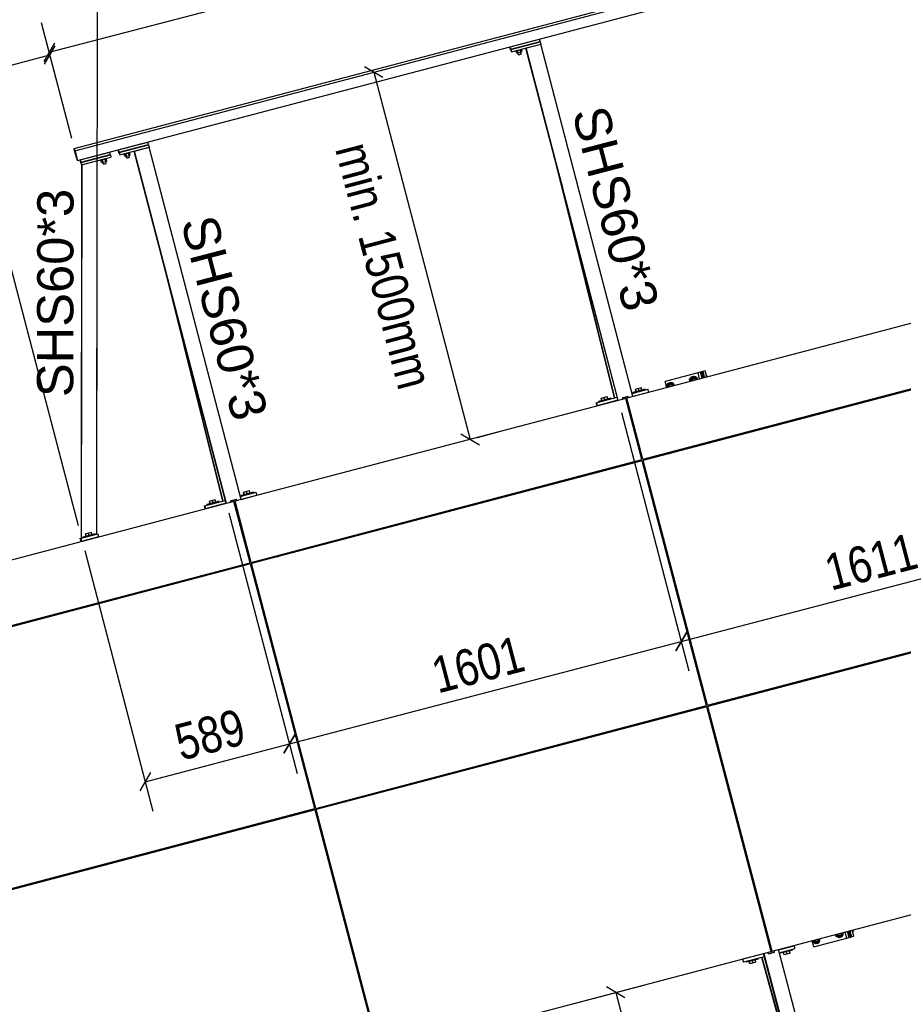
# Model space of a CAD drawing. Header units: millimetres. Extents: x 1838 to 190192, y -28 to 11710.
# Tile 50 of 80: x 99861 to 103354, y 3121 to 7012. Entities that reach past the tile are written whole.
import ezdxf

# ---------------------------------------------------------------- set-up
doc = ezdxf.new("R2010")
doc.units = ezdxf.units.MM
doc.styles.add('Arial', font='ARIAL.TTF', dxfattribs={"height": 0.2})
doc.styles.add('Arial Narrow', font='ARIALN.TTF', dxfattribs={"height": 0.2})

# ---------------------------------------------------------------- blocks, each defined once
blk = doc.blocks.new('Part-57389 - 1285')
at = {"color": 7}
for p, q in [((101756.2, 4081.4), (101758.6, 4087.2)), ((101682.6, 4062), (101685, 4067.8)), ((101683.4, 4062.2), (101685.8, 4068))]:
    blk.add_line(p, q, dxfattribs=at)
blk = doc.blocks.new('Part-57415 - 1285')
at = {"color": 7}
for p, q in [((100722.3, 4848.6), (100721.1, 4853.4)), ((100723.3, 4848.8), (100722, 4853.7)), ((100978, 3876.6), (100976.8, 3881.5)), ((100979, 3876.9), (100977.7, 3881.7))]:
    blk.add_line(p, q, dxfattribs=at)
blk = doc.blocks.new('Bolt-58360 - 1285')
at = {"color": 7}
for p, q in [((102333.1, 5552.6), (102284.8, 5539.8)), ((102285.5, 5536.9), (102284.8, 5539.8)), ((102294.7, 5552.8), (102318.1, 5558.9)), ((102297.2, 5543.1), (102294.7, 5552.8)), ((102297.4, 5543.2), (102294.9, 5552.8)), ((102305.3, 5528.7), (102305, 5529.7)), ((102309.1, 5546.2), (102306.6, 5555.9)), ((102320.6, 5549.3), (102318.1, 5558.9)), ((102320.7, 5532.8), (102320.5, 5533.7)), ((102333.9, 5549.7), (102333.1, 5552.6)), ((102197.7, 5516.9), (102149.4, 5504.2)), ((102150.1, 5501.3), (102149.4, 5504.2)), ((102159.3, 5517.2), (102182.7, 5523.3)), ((102161.9, 5507.5), (102159.3, 5517.2)), ((102162, 5507.6), (102159.5, 5517.2)), ((102169.9, 5493.1), (102169.6, 5494)), ((102173.7, 5510.6), (102171.2, 5520.3)), ((102185.2, 5513.7), (102182.7, 5523.3)), ((102185.4, 5497.1), (102185.1, 5498.1)), ((102198.5, 5514), (102197.7, 5516.9))]:
    blk.add_line(p, q, dxfattribs=at)
blk = doc.blocks.new('Part-57348 - 1285')
at = {"color": 7}
for p, q in [((102256.5, 5515.9), (102260.5, 5516.9)), ((102287, 5399.8), (102291, 5400.9)), ((100707.8, 5108.4), (100711.8, 5109.5)), ((100738.3, 4992.4), (100742.4, 4993.4)), ((99158.7, 4700.9), (99163.1, 4702)), ((99189.3, 4584.8), (99193.7, 4586))]:
    blk.add_line(p, q, dxfattribs=at)
blk = doc.blocks.new('Part-57349 - 1285')
at = {"color": 7}
for p, q in [((102800.9, 3446.3), (102805, 3447.3)), ((102831.5, 3330.2), (102835.5, 3331.3)), ((101252.3, 3038.8), (101256.3, 3039.9)), ((101282.8, 2922.8), (101286.8, 2923.9)), ((99703.6, 2631.4), (99707.6, 2632.5)), ((99734.1, 2515.3), (99738.2, 2516.4))]:
    blk.add_line(p, q, dxfattribs=at)
blk = doc.blocks.new('Part-57354 - 1285')
at = {"color": 7}
for p, q in [((102287, 5399.8), (102291, 5400.9)), ((102292.7, 5261.7), (102291.5, 5266.6)), ((102294.2, 5262.1), (102292.9, 5266.9)), ((102352.2, 5277.4), (102351, 5282.2)), ((102548.4, 4289.8), (102547.2, 4294.6)), ((102549.9, 4290.2), (102548.6, 4295)), ((102607.9, 4305.4), (102606.7, 4310.3)), ((102800.9, 3446.3), (102805, 3447.3))]:
    blk.add_line(p, q, dxfattribs=at)
blk = doc.blocks.new('Bolt-58368 - 1285')
at = {"color": 7}
for p, q in [((100187, 6458.5), (100192.8, 6459.8)), ((100192.8, 6459.8), (100198.6, 6461.5)), ((100200.6, 6451.9), (100198.1, 6461.4)), ((100198.6, 6461.5), (100202.6, 6463.1)), ((100202.6, 6463.1), (100203.9, 6464.2)), ((100205.5, 6454.3), (100203.1, 6463.5)), ((100203.9, 6464.2), (100203.9, 6464.2)), ((100180.7, 6458.1), (100182.5, 6457.8)), ((100180.7, 6458.1), (100180.7, 6458.1)), ((100183, 6452), (100181.4, 6458)), ((100184.2, 6448.7), (100181.8, 6457.9)), ((100182.5, 6457.8), (100187, 6458.5)), ((100183.4, 6452.1), (100183, 6452)), ((100184.2, 6448.7), (100189.9, 6449.1)), ((100189.9, 6449.1), (100187.5, 6458.6)), ((100189.8, 6445.6), (100188.9, 6449)), ((100191.1, 6442.3), (100189.3, 6449)), ((100189.8, 6445.6), (100190.2, 6445.6)), ((100189.9, 6449.1), (100200.6, 6451.9)), ((100191.1, 6442.3), (100192, 6442.2)), ((100192, 6442.2), (100194.2, 6442.5)), ((100194.2, 6442.5), (100197.1, 6443.2)), ((100197.1, 6443.2), (100200, 6444)), ((100200, 6444), (100202, 6444.8)), ((100200.6, 6451.9), (100205.5, 6454.3)), ((100202.7, 6445.4), (100200.9, 6452)), ((100202, 6444.8), (100202.7, 6445.4))]:
    blk.add_line(p, q, dxfattribs=at)
blk = doc.blocks.new('Part-57375 - 1285')
at = {"color": 7}
for p, q in [((101518.4, 5058), (101517.1, 5062.8)), ((101519.9, 5058.4), (101518.6, 5063.2)), ((101577.9, 5073.7), (101576.6, 5078.5)), ((101774.1, 4086.1), (101772.8, 4090.9)), ((101775.6, 4086.5), (101774.3, 4091.3)), ((101833.6, 4101.7), (101832.3, 4106.6))]:
    blk.add_line(p, q, dxfattribs=at)
blk = doc.blocks.new('Part-57376 - 1285')
at = {"color": 7}
for p, q in [((100738.3, 4992.4), (100742.4, 4993.4)), ((100803.5, 4869.9), (100802.3, 4874.8)), ((100744, 4854.3), (100742.8, 4859.1)), ((100745.5, 4854.7), (100744.2, 4859.5)), ((101059.2, 3898), (101058, 3902.8)), ((100999.7, 3882.4), (100998.5, 3887.2)), ((101001.2, 3882.7), (100999.9, 3887.6)), ((101252.3, 3038.8), (101256.3, 3039.9))]:
    blk.add_line(p, q, dxfattribs=at)
blk = doc.blocks.new('Part-58374 - 1285')
at = {"color": 7}
for p, q in [((101799.4, 6905.6), (101915.4, 6936.1)), ((101801.9, 6896), (101917.9, 6926.5)), ((101917.9, 6926.5), (101915.4, 6936.1)), ((101798.5, 6904.8), (101798.4, 6905.3)), ((101798.5, 6904.8), (101801.9, 6896)), ((101801.9, 6896), (101799.4, 6905.6))]:
    blk.add_line(p, q, dxfattribs=at)
blk = doc.blocks.new('Part-57388 - 1285')
at = {"color": 7}
for p, q in [((100948.8, 4913.3), (100953.7, 4909.4)), ((100875.2, 4893.9), (100880.1, 4890.1)), ((100875.9, 4894.1), (100880.9, 4890.3))]:
    blk.add_line(p, q, dxfattribs=at)
blk = doc.blocks.new('Part-57390 - 1285')
at = {"color": 7}
for p, q in [((102142.6, 5222.2), (102145, 5228)), ((102143.3, 5222.4), (102145.7, 5228.2)), ((102216.1, 5241.6), (102218.5, 5247.4))]:
    blk.add_line(p, q, dxfattribs=at)
blk = doc.blocks.new('Part-57391 - 1285')
at = {"color": 7}
for p, q in [((101920.1, 4129.7), (101925, 4125.8)), ((101846.5, 4110.3), (101851.5, 4106.4)), ((101847.2, 4110.5), (101852.2, 4106.6))]:
    blk.add_line(p, q, dxfattribs=at)
blk = doc.blocks.new('Part-57405 - 1285')
at = {"color": 7}
for p, q in [((102256.4, 5515.9), (100711.8, 5109.5)), ((102320.1, 5274.1), (102256.4, 5515.9)), ((100775.4, 4867.7), (102320.1, 5274.1)), ((100775.4, 4867.7), (100711.8, 5109.5)), ((100775.7, 4867.8), (100712.1, 5109.6))]:
    blk.add_line(p, q, dxfattribs=at)
blk = doc.blocks.new('Part-57408 - 1285')
at = {"color": 7}
for p, q in [((102271, 5256), (102269.7, 5260.8)), ((102272, 5256.3), (102270.7, 5261.1)), ((102526.7, 4284.1), (102525.4, 4288.9)), ((102527.7, 4284.3), (102526.4, 4289.2))]:
    blk.add_line(p, q, dxfattribs=at)
blk = doc.blocks.new('Part-58318 - 1285')
at = {"color": 7}
for p, q in [((102226.1, 5507.9), (101862, 6900.5)), ((101862.7, 6900.7), (101920.7, 6915.9)), ((102226.8, 5508.1), (101862.7, 6900.7)), ((102284.9, 5523.3), (101920.7, 6915.9))]:
    blk.add_line(p, q, dxfattribs=at)
blk = doc.blocks.new('Part-58364 - 1285')
at = {"color": 7}
for p, q in [((100104.7, 4963.2), (100106.8, 6438.7)), ((100105.4, 4963.4), (100107.5, 6438.9)), ((100165.4, 4979.2), (100167.6, 6454.7))]:
    blk.add_line(p, q, dxfattribs=at)
blk = doc.blocks.new('Part-58391 - 1285')
at = {"color": 7}
for p, q in [((100100, 4962), (100170.1, 4980.4)), ((100103.1, 4950.4), (100100, 4962)), ((100102.4, 4962.6), (100105.4, 4951)), ((100173.1, 4968.8), (100103.1, 4950.4)), ((100173.1, 4968.8), (100170.1, 4980.4))]:
    blk.add_line(p, q, dxfattribs=at)
blk = doc.blocks.new('Part-58338 - 1285')
at = {"color": 7}
for p, q in [((100253.5, 6487.6), (100369.5, 6518.1)), ((100256, 6478), (100372, 6508.5)), ((100369.2, 6519), (100369.5, 6518.1)), ((100369.5, 6518.1), (100372, 6508.5)), ((100252.6, 6486.8), (100250.1, 6496.4)), ((100250.1, 6496.4), (100250.2, 6496.4)), ((100250.1, 6496.4), (100253.5, 6487.6)), ((100252.6, 6486.8), (100256, 6478)), ((100253.5, 6487.6), (100256, 6478))]:
    blk.add_line(p, q, dxfattribs=at)
blk = doc.blocks.new('Part-58366 - 1285')
at = {"color": 7}
for p, q in [((100100.3, 6458.6), (100216.4, 6489.1)), ((100102.8, 6449), (100218.9, 6479.5)), ((100218.9, 6479.5), (100216.4, 6489.1)), ((100099.5, 6457.8), (100099.3, 6458.3)), ((100099.5, 6457.8), (100102.8, 6449)), ((100102.8, 6449), (100100.3, 6458.6))]:
    blk.add_line(p, q, dxfattribs=at)
blk = doc.blocks.new('Bolt-58392 - 1285')
at = {"color": 7}
for p, q in [((100159.2, 4980.6), (100110.9, 4967.9)), ((100120.8, 4980.9), (100144.2, 4987)), ((100123.3, 4971.2), (100120.8, 4980.9)), ((100123.5, 4971.2), (100121, 4980.9)), ((100135.2, 4974.3), (100132.7, 4984)), ((100146.7, 4977.3), (100144.2, 4987)), ((100160, 4977.7), (100159.2, 4980.6)), ((100111.6, 4965), (100110.9, 4967.9)), ((100129.9, 4956.4), (100129.6, 4957.3)), ((100131.4, 4956.8), (100131.1, 4957.7)), ((100146.8, 4960.8), (100146.6, 4961.8))]:
    blk.add_line(p, q, dxfattribs=at)
blk = doc.blocks.new('Part-96459 - 1285')
at = {"color": 7}
for p, q in [((103048.5, 2387.5), (102794.1, 3307)), ((102795.1, 3307.2), (103023.9, 2480.6)), ((103023.9, 2480.6), (103048.5, 2387.5))]:
    blk.add_line(p, q, dxfattribs=at)
blk = doc.blocks.new('Part-58362 - 1285')
at = {"color": 7}
for p, q in [((100732.9, 5128.5), (100795.4, 5144.9)), ((100798.5, 5133.3), (100795.4, 5144.9)), ((100591.2, 5091.2), (100674.1, 5113)), ((100677.2, 5101.4), (100594.3, 5079.6)), ((100735.9, 5116.8), (100798.5, 5133.3)), ((100594.3, 5079.6), (100591.2, 5091.2)), ((100592.3, 5091.5), (100595.4, 5079.9))]:
    blk.add_line(p, q, dxfattribs=at)
blk = doc.blocks.new('Part-57488 - 1285')
at = {"color": 7}
for p, q in [((100998.5, 3882), (100997.3, 3886.9)), ((100999.5, 3882.3), (100998.3, 3887.1))]:
    blk.add_line(p, q, dxfattribs=at)
blk = doc.blocks.new('Part-57610 - 1285')
at = {"color": 7}
for p, q in [((102999.6, 3348.6), (103139.4, 3385.4)), ((103129.9, 3382.9), (103123.6, 3407.1)), ((103139.4, 3385.4), (103133, 3409.6)), ((102999.6, 3348.6), (102993.3, 3372.8))]:
    blk.add_line(p, q, dxfattribs=at)
blk = doc.blocks.new('Part-57489 - 1285')
at = {"color": 7}
for p, q in [((100734.2, 4851.7), (100732.9, 4856.5)), ((100735.2, 4852), (100733.9, 4856.8))]:
    blk.add_line(p, q, dxfattribs=at)
blk = doc.blocks.new('Part-57504 - 1285')
at = {"color": 7}
for p, q in [((102547.2, 4289.5), (102546, 4294.3)), ((102548.2, 4289.7), (102547, 4294.6))]:
    blk.add_line(p, q, dxfattribs=at)
blk = doc.blocks.new('Part-57505 - 1285')
at = {"color": 7}
for p, q in [((102282.9, 5259.1), (102281.6, 5264)), ((102283.9, 5259.4), (102282.6, 5264.2))]:
    blk.add_line(p, q, dxfattribs=at)
blk = doc.blocks.new('Part-96458 - 1285')
at = {"color": 7}
for p, q in [((103169.6, 1930.3), (102801.1, 3322.2)), ((102801.8, 3322.4), (103170.3, 1930.5)), ((103228.3, 1945.7), (102859.9, 3337.7)), ((103170.3, 1930.5), (103228.3, 1945.7))]:
    blk.add_line(p, q, dxfattribs=at)
blk = doc.blocks.new('Part-57611 - 1285')
at = {"color": 7}
for p, q in [((103142.4, 3412), (103148.8, 3387.9)), ((103148.2, 3387.7), (103158.2, 3390.3)), ((103158.2, 3390.3), (103151.9, 3414.5))]:
    blk.add_line(p, q, dxfattribs=at)
blk = doc.blocks.new('Bolt-57612 - 1285')
at = {"color": 7}
for p, q in [((103087.8, 3389.6), (103085.8, 3397.1)), ((103093.7, 3391.2), (103087.8, 3389.6)), ((103100.1, 3384.8), (103087.8, 3389.6)), ((103094, 3391.5), (103090.5, 3398.4)), ((103091.7, 3398.7), (103093.7, 3391.2)), ((103092.9, 3399), (103096.4, 3392.2)), ((103093.7, 3391.2), (103106, 3386.3)), ((103099.6, 3387.3), (103094, 3391.5)), ((103097.7, 3396.1), (103095.9, 3399.8)), ((103096.4, 3392.2), (103102, 3388)), ((103098.2, 3397.4), (103097.1, 3400.1)), ((103100.7, 3393.9), (103097.7, 3396.1)), ((103099.9, 3395.1), (103098.2, 3397.4)), ((103105.9, 3386.9), (103099.6, 3387.3)), ((103102.1, 3393.5), (103099.9, 3395.1)), ((103108.5, 3395), (103100.1, 3384.8)), ((103106, 3386.3), (103100.1, 3384.8)), ((103104.1, 3393.7), (103100.7, 3393.9)), ((103102, 3388), (103108.2, 3387.5)), ((103104.4, 3392.7), (103102.1, 3393.5)), ((103106.9, 3395.5), (103104.1, 3393.7)), ((103104.1, 3393.7), (103106.4, 3394.3)), ((103106.8, 3392.8), (103104.4, 3392.7)), ((103111.1, 3390.4), (103105.9, 3386.9)), ((103105.9, 3386.9), (103108.2, 3387.5)), ((103114.4, 3396.6), (103106, 3386.3)), ((103106.5, 3402.6), (103108.5, 3395)), ((103108.9, 3393.9), (103106.8, 3392.8)), ((103108.4, 3398.9), (103106.9, 3395.5)), ((103108.2, 3403), (103108.4, 3398.9)), ((103108.2, 3387.5), (103113.5, 3391)), ((103108.5, 3395), (103114.4, 3396.6)), ((103110.6, 3395.7), (103108.9, 3393.9)), ((103111.7, 3398.2), (103110.6, 3395.7)), ((103113.9, 3396.8), (103111.1, 3390.4)), ((103111.7, 3403.9), (103112.1, 3401)), ((103112.1, 3401), (103111.7, 3398.2)), ((103112.4, 3404.1), (103114.4, 3396.6)), ((103113.5, 3404.4), (103113.9, 3396.8)), ((103113.5, 3391), (103116.3, 3397.4)), ((103116.3, 3397.4), (103115.9, 3405.1)), ((103152.5, 3412), (103152.4, 3414.7)), ((103153.1, 3414.8), (103155.1, 3407.3)), ((103153.9, 3407), (103155.1, 3407.3)), ((103155.1, 3407.3), (103154.1, 3406.1)), ((102995.8, 3365.4), (102993.8, 3372.9)), ((103001.7, 3367), (102995.8, 3365.4)), ((103008.2, 3360.6), (102995.8, 3365.4)), ((103002, 3367.3), (102998.6, 3374.2)), ((102999.7, 3374.5), (103001.7, 3367)), ((103001, 3374.8), (103004.4, 3368)), ((103001.7, 3367), (103014.1, 3362.1)), ((103007.6, 3363.1), (103002, 3367.3)), ((103005.8, 3372), (103004, 3375.6)), ((103004.4, 3368), (103010, 3363.8)), ((103006.3, 3373.2), (103005.2, 3375.9)), ((103008.8, 3369.7), (103005.8, 3372)), ((103008, 3370.9), (103006.3, 3373.2)), ((103013.9, 3362.7), (103007.6, 3363.1)), ((103010.1, 3369.3), (103008, 3370.9)), ((103016.5, 3370.9), (103008.2, 3360.6)), ((103014.1, 3362.1), (103008.2, 3360.6)), ((103012.1, 3369.5), (103008.8, 3369.7)), ((103010, 3363.8), (103016.3, 3363.3)), ((103012.5, 3368.5), (103010.1, 3369.3)), ((103014.9, 3371.3), (103012.1, 3369.5)), ((103012.1, 3369.5), (103014.5, 3370.1)), ((103014.9, 3368.7), (103012.5, 3368.5)), ((103019.1, 3366.2), (103013.9, 3362.7)), ((103013.9, 3362.7), (103016.3, 3363.3)), ((103022.4, 3372.4), (103014.1, 3362.1)), ((103014.5, 3378.4), (103016.5, 3370.9)), ((103016.4, 3374.7), (103014.9, 3371.3)), ((103017, 3369.7), (103014.9, 3368.7)), ((103016.2, 3378.8), (103016.4, 3374.7)), ((103016.3, 3363.3), (103021.5, 3366.8)), ((103016.5, 3370.9), (103022.4, 3372.4)), ((103018.7, 3371.5), (103017, 3369.7)), ((103019.8, 3374), (103018.7, 3371.5)), ((103021.9, 3372.6), (103019.1, 3366.2)), ((103019.7, 3379.8), (103020.1, 3376.8)), ((103020.1, 3376.8), (103019.8, 3374)), ((103020.4, 3379.9), (103022.4, 3372.4)), ((103021.5, 3366.8), (103024.3, 3373.2)), ((103021.6, 3380.2), (103021.9, 3372.6)), ((103024.3, 3373.2), (103023.9, 3380.9))]:
    blk.add_line(p, q, dxfattribs=at)
blk = doc.blocks.new('Part-58026 - 1285')
at = {"color": 7}
for p, q in [((103142.3, 3386.2), (103135.9, 3410.3)), ((103145.3, 3386.9), (103138.9, 3411.1)), ((103142.3, 3386.2), (103145.3, 3386.9))]:
    blk.add_line(p, q, dxfattribs=at)
blk = doc.blocks.new('Part-57905 - 1285')
at = {"color": 7}
for p, q in [((103231.3, 4469.5), (103233.7, 4475.3)), ((103232.1, 4469.7), (103234.5, 4475.5)), ((103304.9, 4488.8), (103307.3, 4494.6))]:
    blk.add_line(p, q, dxfattribs=at)
blk = doc.blocks.new('Part-57884 - 1285')
at = {"color": 7}
for p, q in [((100029.2, 4666.2), (100027.9, 4671)), ((99969.7, 4650.6), (99968.4, 4655.4)), ((99971.2, 4650.9), (99969.9, 4655.8)), ((100284.9, 3694.3), (100283.6, 3699.1)), ((100225.4, 3678.6), (100224.1, 3683.5)), ((100226.9, 3679), (100225.6, 3683.9))]:
    blk.add_line(p, q, dxfattribs=at)
blk = doc.blocks.new('Part-57886 - 1285')
at = {"color": 7}
for p, q in [((100134, 3654.6), (100136.4, 3660.4)), ((100134.7, 3654.8), (100137.1, 3660.6)), ((100207.5, 3673.9), (100209.9, 3679.7))]:
    blk.add_line(p, q, dxfattribs=at)
blk = doc.blocks.new('Part-57887 - 1285')
at = {"color": 7}
for p, q in [((100667.5, 4834.1), (100669.9, 4839.9)), ((100593.9, 4814.8), (100596.3, 4820.6)), ((100594.6, 4815), (100597, 4820.8))]:
    blk.add_line(p, q, dxfattribs=at)
blk = doc.blocks.new('Part-57888 - 1285')
at = {"color": 7}
for p, q in [((100297.8, 3702.9), (100302.8, 3699)), ((100298.6, 3703), (100303.5, 3699.2)), ((100371.4, 3722.2), (100376.3, 3718.3))]:
    blk.add_line(p, q, dxfattribs=at)
blk = doc.blocks.new('Part-57903 - 1285')
at = {"color": 7}
for p, q in [((103067.1, 5465.4), (103065.8, 5470.3)), ((103068.5, 5465.8), (103067.3, 5470.7)), ((103126.6, 5481.1), (103125.3, 5485.9)), ((103382.3, 4509.2), (103381, 4514)), ((103322.8, 4493.5), (103321.5, 4498.4)), ((103324.2, 4493.9), (103323, 4498.7))]:
    blk.add_line(p, q, dxfattribs=at)
blk = doc.blocks.new('Part-57904 - 1285')
at = {"color": 7}
for p, q in [((102423.9, 5301.4), (102428.8, 5297.5)), ((102424.6, 5301.6), (102429.5, 5297.7)), ((102497.4, 5320.8), (102502.4, 5316.9))]:
    blk.add_line(p, q, dxfattribs=at)
blk = doc.blocks.new('Part-58319 - 1285')
at = {"color": 7}
for p, q in [((100314, 6493.2), (100372, 6508.5)), ((100736.2, 5115.9), (100372, 6508.5)), ((100677.4, 5100.4), (100313.3, 6493)), ((100678.1, 5100.6), (100314, 6493.2))]:
    blk.add_line(p, q, dxfattribs=at)
blk = doc.blocks.new('Part-58321 - 1285')
at = {"color": 7}
for p, q in [((100075.8, 6502.9), (105007.6, 7800.4)), ((100079.2, 6494.1), (105010.9, 7791.6)), ((105010.9, 7791.6), (105007.6, 7800.4)), ((105010.9, 7791.6), (105021, 7753.1)), ((100089.2, 6455.6), (105021, 7753.1)), ((100075.8, 6502.9), (100085.8, 6464.5)), ((100079.2, 6494.1), (100075.8, 6502.9)), ((100086, 6464.2), (100076.7, 6499.7)), ((100076.7, 6499.7), (100079.8, 6491.5)), ((100089.2, 6455.6), (100079.2, 6494.1)), ((100079.8, 6491.5), (100089.1, 6456)), ((100085.8, 6464.5), (100086, 6464.2)), ((100086, 6464.2), (100086.9, 6464.4)), ((100089.1, 6456), (100089.2, 6455.6))]:
    blk.add_line(p, q, dxfattribs=at)
blk = doc.blocks.new('Bolt-58331 - 1285')
at = {"color": 7}
for p, q in [((102243, 5518.5), (102266.4, 5524.7)), ((102244.5, 5512.7), (102243, 5518.5)), ((102244.7, 5512.8), (102243.2, 5518.6)), ((102256.4, 5515.8), (102254.8, 5521.6)), ((102267.9, 5518.9), (102266.4, 5524.7))]:
    blk.add_line(p, q, dxfattribs=at)
blk = doc.blocks.new('Bolt-58339 - 1285')
at = {"color": 7}
for p, q in [((100273.1, 6482.4), (100274.9, 6482.2)), ((100273.1, 6482.4), (100273.1, 6482.4)), ((100275.3, 6476.4), (100273.8, 6482.3)), ((100276.6, 6473.1), (100274.2, 6482.3)), ((100274.9, 6482.2), (100279.3, 6482.8)), ((100275.7, 6476.4), (100275.3, 6476.4)), ((100276.6, 6473.1), (100282.3, 6473.4)), ((100279.3, 6482.8), (100285.2, 6484.1)), ((100282.3, 6473.4), (100279.8, 6482.9)), ((100282.2, 6470), (100281.3, 6473.3)), ((100283.4, 6466.6), (100281.7, 6473.4)), ((100282.2, 6470), (100282.6, 6469.9)), ((100282.3, 6473.4), (100292.9, 6476.2)), ((100283.4, 6466.6), (100284.3, 6466.5)), ((100284.3, 6466.5), (100286.5, 6466.8)), ((100285.2, 6484.1), (100290.9, 6485.8)), ((100286.5, 6466.8), (100289.5, 6467.5)), ((100289.5, 6467.5), (100292.3, 6468.4)), ((100292.9, 6476.2), (100290.4, 6485.7)), ((100290.9, 6485.8), (100295, 6487.4)), ((100292.3, 6468.4), (100294.4, 6469.2)), ((100292.9, 6476.2), (100297.8, 6478.6)), ((100295, 6469.7), (100293.3, 6476.4)), ((100294.4, 6469.2), (100295, 6469.7)), ((100295, 6487.4), (100296.3, 6488.5)), ((100297.8, 6478.6), (100295.4, 6487.8)), ((100296.3, 6488.5), (100296.3, 6488.6))]:
    blk.add_line(p, q, dxfattribs=at)
blk = doc.blocks.new('Part-58359 - 1285')
at = {"color": 7}
for p, q in [((102281.6, 5535.9), (102344.1, 5552.4)), ((102284.6, 5524.3), (102347.1, 5540.7)), ((102347.1, 5540.7), (102344.1, 5552.4)), ((102139.9, 5498.6), (102222.8, 5520.4)), ((102143, 5487), (102139.9, 5498.6)), ((102141, 5498.9), (102144.1, 5487.3)), ((102225.8, 5508.8), (102143, 5487))]:
    blk.add_line(p, q, dxfattribs=at)
blk = doc.blocks.new('Part-57960 - 1285')
at = {"color": 7}
for p, q in [((102321.3, 5269.2), (100776.7, 4862.9)), ((102575.8, 4302.2), (102321.3, 5269.2)), ((101031.1, 3895.8), (100776.7, 4862.9)), ((101031.4, 3895.9), (100777, 4863)), ((101031.1, 3895.8), (102575.8, 4302.2))]:
    blk.add_line(p, q, dxfattribs=at)
blk = doc.blocks.new('Part-57961 - 1285')
at = {"color": 7}
for p, q in [((102577, 4297.3), (101032.4, 3890.9)), ((102831.5, 3330.2), (102577, 4297.3)), ((101287.1, 2923.9), (101032.7, 3891)), ((101286.8, 2923.9), (101032.4, 3890.9)), ((101286.8, 2923.9), (102831.5, 3330.2))]:
    blk.add_line(p, q, dxfattribs=at)
blk = doc.blocks.new('Part-57962 - 1285')
at = {"color": 7}
for p, q in [((103805.1, 5923.3), (102260.5, 5516.9)), ((103868.7, 5681.5), (103805.1, 5923.3)), ((102324.1, 5275.1), (103868.7, 5681.5)), ((102324.1, 5275.1), (102260.5, 5516.9)), ((102324.4, 5275.2), (102260.8, 5517))]:
    blk.add_line(p, q, dxfattribs=at)
blk = doc.blocks.new('Part-57963 - 1285')
at = {"color": 7}
for p, q in [((103870, 5676.7), (102325.4, 5270.3)), ((104124.4, 4709.6), (103870, 5676.7)), ((102579.8, 4303.2), (102325.4, 5270.3)), ((102580.1, 4303.3), (102325.7, 5270.4)), ((102579.8, 4303.2), (104124.4, 4709.6))]:
    blk.add_line(p, q, dxfattribs=at)
blk = doc.blocks.new('Part-57964 - 1285')
at = {"color": 7}
for p, q in [((104125.7, 4704.8), (102581.1, 4298.4)), ((104380.2, 3737.7), (104125.7, 4704.8)), ((102835.5, 3331.3), (102581.1, 4298.4)), ((102835.8, 3331.4), (102581.4, 4298.5)), ((102835.5, 3331.3), (104380.2, 3737.7))]:
    blk.add_line(p, q, dxfattribs=at)
blk = doc.blocks.new('Part-57965 - 1285')
at = {"color": 7}
for p, q in [((100707.8, 5108.4), (99471, 4783)), ((100771.4, 4866.6), (100707.8, 5108.4)), ((99226.7, 4460.3), (100771.4, 4866.6)), ((99142.6, 4781.3), (99142.3, 4781.2)), ((99142.3, 4781.2), (99226.7, 4460.3)), ((99471, 4783), (99142.6, 4781.3)), ((99142.6, 4781.3), (99227.1, 4460.3))]:
    blk.add_line(p, q, dxfattribs=at)
blk = doc.blocks.new('Part-57966 - 1285')
at = {"color": 7}
for p, q in [((100772.6, 4861.8), (99228, 4455.4)), ((101027.1, 3894.7), (100772.6, 4861.8)), ((99482.5, 3488.3), (99228, 4455.4)), ((99482.8, 3488.4), (99228.3, 4455.5)), ((99482.5, 3488.3), (101027.1, 3894.7))]:
    blk.add_line(p, q, dxfattribs=at)
blk = doc.blocks.new('Part-57967 - 1285')
at = {"color": 7}
for p, q in [((101028.3, 3889.9), (99483.7, 3483.5)), ((101282.8, 2922.8), (101028.3, 3889.9)), ((99738.2, 2516.4), (99483.7, 3483.5)), ((99738.5, 2516.5), (99484, 3483.6)), ((99738.2, 2516.4), (101282.8, 2922.8))]:
    blk.add_line(p, q, dxfattribs=at)
blk = doc.blocks.new('Part-58367 - 1285')
at = {"color": 7}
for p, q in [((100103.1, 6448), (100219.1, 6478.5)), ((100105.6, 6438.4), (100221.6, 6468.9)), ((100218.8, 6479.5), (100219.1, 6478.5)), ((100219.1, 6478.5), (100221.6, 6468.9)), ((100102.2, 6447.2), (100099.7, 6456.8)), ((100099.7, 6456.8), (100099.8, 6456.8)), ((100099.7, 6456.8), (100103.1, 6448)), ((100102.2, 6447.2), (100105.6, 6438.4)), ((100103.1, 6448), (100105.6, 6438.4))]:
    blk.add_line(p, q, dxfattribs=at)
blk = doc.blocks.new('Part-57975 - 1285')
at = {"color": 7}
for p, q in [((102551.6, 5619.4), (102411.9, 5582.6)), ((102548.5, 5592.7), (102542.2, 5616.9)), ((102558, 5595.2), (102551.6, 5619.4)), ((102418.3, 5558.4), (102411.9, 5582.6))]:
    blk.add_line(p, q, dxfattribs=at)
blk = doc.blocks.new('Part-57976 - 1285')
at = {"color": 7}
for p, q in [((102570.5, 5624.3), (102560.5, 5621.7)), ((102561.1, 5621.8), (102567.4, 5597.7)), ((102576.9, 5600.1), (102570.5, 5624.3))]:
    blk.add_line(p, q, dxfattribs=at)
blk = doc.blocks.new('Bolt-57977 - 1285')
at = {"color": 7}
for p, q in [((102574.6, 5608.6), (102576.1, 5608)), ((102574.9, 5607.7), (102576.1, 5608)), ((102576.1, 5608), (102578.1, 5600.5)), ((102416.8, 5566.1), (102425.2, 5576.4)), ((102416.8, 5566.1), (102422.7, 5567.7)), ((102418.8, 5558.6), (102416.8, 5566.1)), ((102422.7, 5567.7), (102431.1, 5577.9)), ((102424.7, 5560.1), (102422.7, 5567.7)), ((102423.2, 5567.5), (102426, 5573.9)), ((102423.6, 5559.8), (102423.2, 5567.5)), ((102431.1, 5577.9), (102425.2, 5576.4)), ((102425.2, 5576.4), (102437.5, 5571.6)), ((102428.4, 5574.5), (102425.6, 5568.1)), ((102425.6, 5568.1), (102425.9, 5560.4)), ((102426, 5573.9), (102431.3, 5577.4)), ((102433.6, 5578), (102428.4, 5574.5)), ((102428.7, 5565.3), (102430.2, 5568.7)), ((102428.9, 5561.2), (102428.7, 5565.3)), ((102429.8, 5564.5), (102430.1, 5567.3)), ((102430.1, 5561.6), (102429.8, 5564.5)), ((102430.1, 5567.3), (102431.2, 5569.8)), ((102430.2, 5568.7), (102433, 5570.6)), ((102431.1, 5577.9), (102443.4, 5573.1)), ((102431.2, 5569.8), (102432.9, 5571.6)), ((102431.3, 5577.4), (102433.6, 5578)), ((102431.3, 5577.4), (102437.5, 5576.9)), ((102432.9, 5571.6), (102435, 5572.7)), ((102433, 5570.6), (102435.4, 5571.2)), ((102433, 5570.6), (102436.4, 5570.4)), ((102439.9, 5577.5), (102433.6, 5578)), ((102435, 5572.7), (102437.4, 5572.8)), ((102436.4, 5570.4), (102439.4, 5568.1)), ((102437.4, 5572.8), (102439.8, 5572)), ((102437.5, 5576.9), (102443.1, 5572.7)), ((102437.5, 5571.6), (102443.4, 5573.1)), ((102437.5, 5571.6), (102439.5, 5564)), ((102439.4, 5568.1), (102441.2, 5564.5)), ((102439.8, 5572), (102441.9, 5570.4)), ((102445.5, 5573.3), (102439.9, 5577.5)), ((102441.9, 5570.4), (102443.6, 5568.1)), ((102443.1, 5572.7), (102446.6, 5565.9)), ((102443.4, 5573.1), (102445.4, 5565.6)), ((102443.6, 5568.1), (102444.7, 5565.4)), ((102448.9, 5566.5), (102445.5, 5573.3)), ((102508.8, 5590.3), (102517.2, 5600.6)), ((102508.8, 5590.3), (102514.7, 5591.9)), ((102510.8, 5582.8), (102508.8, 5590.3)), ((102514.7, 5591.9), (102523.1, 5602.1)), ((102516.7, 5584.3), (102514.7, 5591.9)), ((102515.2, 5591.7), (102518, 5598.1)), ((102515.5, 5584), (102515.2, 5591.7)), ((102523.1, 5602.1), (102517.2, 5600.6)), ((102517.2, 5600.6), (102529.5, 5595.7)), ((102520.3, 5598.7), (102517.5, 5592.3)), ((102517.5, 5592.3), (102517.9, 5584.6)), ((102518, 5598.1), (102523.2, 5601.5)), ((102525.6, 5602.2), (102520.3, 5598.7)), ((102520.7, 5589.5), (102522.2, 5592.9)), ((102520.9, 5585.4), (102520.7, 5589.5)), ((102521.7, 5588.7), (102522.1, 5591.5)), ((102522.1, 5585.7), (102521.7, 5588.7)), ((102522.1, 5591.5), (102523.1, 5594)), ((102522.2, 5592.9), (102525, 5594.8)), ((102523.1, 5602.1), (102535.4, 5597.3)), ((102523.1, 5594), (102524.8, 5595.8)), ((102523.2, 5601.5), (102525.6, 5602.2)), ((102523.2, 5601.5), (102529.5, 5601.1)), ((102524.8, 5595.8), (102527, 5596.8)), ((102525, 5594.8), (102527.3, 5595.4)), ((102525, 5594.8), (102528.3, 5594.5)), ((102531.8, 5601.7), (102525.6, 5602.2)), ((102527, 5596.8), (102529.3, 5597)), ((102528.3, 5594.5), (102531.3, 5592.3)), ((102529.3, 5597), (102531.7, 5596.2)), ((102529.5, 5601.1), (102535.1, 5596.9)), ((102529.5, 5595.7), (102535.4, 5597.3)), ((102529.5, 5595.7), (102531.5, 5588.2)), ((102531.3, 5592.3), (102533.2, 5588.6)), ((102531.7, 5596.2), (102533.9, 5594.6)), ((102537.4, 5597.5), (102531.8, 5601.7)), ((102533.9, 5594.6), (102535.6, 5592.3)), ((102535.1, 5596.9), (102538.5, 5590.1)), ((102535.4, 5597.3), (102537.4, 5589.8)), ((102535.6, 5592.3), (102536.7, 5589.6)), ((102540.9, 5590.7), (102537.4, 5597.5)), ((102577.4, 5600.3), (102576.2, 5602.7))]:
    blk.add_line(p, q, dxfattribs=at)
blk = doc.blocks.new('Part-96469 - 1285')
at = {"color": 7}
for p, q in [((102860.1, 3336.7), (102922.7, 3353.2)), ((102925.7, 3341.6), (102922.7, 3353.2)), ((102801.4, 3321.3), (102718.5, 3299.5)), ((102804.4, 3309.7), (102721.5, 3287.9)), ((102863.2, 3325.1), (102925.7, 3341.6)), ((102718.5, 3299.5), (102721.5, 3287.9)), ((102722.6, 3288.2), (102719.6, 3299.8))]:
    blk.add_line(p, q, dxfattribs=at)
blk = doc.blocks.new('Part-58023 - 1285')
at = {"color": 7}
for p, q in [((102560.5, 5621.7), (102557.5, 5620.9)), ((102557.5, 5620.9), (102563.9, 5596.7)), ((102566.8, 5597.5), (102560.5, 5621.7))]:
    blk.add_line(p, q, dxfattribs=at)
blk = doc.blocks.new('Part-58024 - 1285')
at = {"color": 7}
for p, q in [((102557.5, 5620.9), (102554.6, 5620.1)), ((102554.6, 5620.1), (102560.9, 5596)), ((102563.9, 5596.7), (102557.5, 5620.9))]:
    blk.add_line(p, q, dxfattribs=at)
blk = doc.blocks.new('Part-58025 - 1285')
at = {"color": 7}
for p, q in [((103145.3, 3386.9), (103138.9, 3411.1)), ((103148.2, 3387.7), (103141.8, 3411.9)), ((103145.3, 3386.9), (103148.2, 3387.7))]:
    blk.add_line(p, q, dxfattribs=at)
blk = doc.blocks.new('Part-58046 - 1285')
at = {"color": 7}
for p, q in [((102554.6, 5620.1), (102551.6, 5619.4)), ((102551.6, 5619.4), (102558, 5595.2)), ((102560.9, 5596), (102554.6, 5620.1))]:
    blk.add_line(p, q, dxfattribs=at)
blk = doc.blocks.new('Part-58047 - 1285')
at = {"color": 7}
for p, q in [((103139.4, 3385.4), (103133, 3409.6)), ((103142.3, 3386.2), (103135.9, 3410.3)), ((103139.4, 3385.4), (103142.3, 3386.2))]:
    blk.add_line(p, q, dxfattribs=at)
blk = doc.blocks.new('Part-58323 - 1285')
at = {"color": 7}
for p, q in [((102212.5, 5517.7), (101981.6, 6442.8)), ((101981.6, 6442.8), (102006, 6349.7)), ((102213.5, 5518), (102006, 6349.7))]:
    blk.add_line(p, q, dxfattribs=at)
blk = doc.blocks.new('Part-58324 - 1285')
at = {"color": 7}
for p, q in [((100663.8, 5110.3), (100432.9, 6035.4)), ((100432.9, 6035.4), (100457.3, 5942.3)), ((100664.8, 5110.6), (100457.3, 5942.3))]:
    blk.add_line(p, q, dxfattribs=at)
blk = doc.blocks.new('Bolt-58335 - 1285')
at = {"color": 7}
for p, q in [((100694.3, 5111.1), (100717.7, 5117.2)), ((100695.8, 5105.3), (100694.3, 5111.1)), ((100696, 5105.3), (100694.5, 5111.1)), ((100707.7, 5108.4), (100706.2, 5114.2)), ((100719.2, 5111.4), (100717.7, 5117.2))]:
    blk.add_line(p, q, dxfattribs=at)
blk = doc.blocks.new('Part-58337 - 1285')
at = {"color": 7}
for p, q in [((100250.7, 6498.1), (100366.8, 6528.7)), ((100253.2, 6488.5), (100250.7, 6498.1)), ((100253.2, 6488.5), (100369.3, 6519.1)), ((100369.3, 6519.1), (100366.8, 6528.7)), ((100249.9, 6497.4), (100249.7, 6497.9)), ((100249.9, 6497.4), (100253.2, 6488.5))]:
    blk.add_line(p, q, dxfattribs=at)
blk = doc.blocks.new('Bolt-58363 - 1285')
at = {"color": 7}
for p, q in [((100784.4, 5145.1), (100736.1, 5132.4)), ((100746, 5145.4), (100769.4, 5151.5)), ((100748.6, 5135.7), (100746, 5145.4)), ((100748.7, 5135.7), (100746.2, 5145.4)), ((100760.4, 5138.8), (100757.9, 5148.5)), ((100771.9, 5141.8), (100769.4, 5151.5)), ((100785.2, 5142.2), (100784.4, 5145.1)), ((100649, 5109.5), (100600.7, 5096.8)), ((100610.6, 5109.7), (100634, 5115.9)), ((100613.2, 5100.1), (100610.6, 5109.7)), ((100613.3, 5100.1), (100610.8, 5109.8)), ((100625, 5103.2), (100622.5, 5112.9)), ((100636.5, 5106.2), (100634, 5115.9)), ((100649.8, 5106.6), (100649, 5109.5)), ((100736.8, 5129.5), (100736.1, 5132.4)), ((100756.6, 5121.2), (100756.3, 5122.2)), ((100772, 5125.3), (100771.8, 5126.3)), ((100601.4, 5093.9), (100600.7, 5096.8)), ((100621.2, 5085.6), (100620.9, 5086.6)), ((100636.7, 5089.7), (100636.4, 5090.7))]:
    blk.add_line(p, q, dxfattribs=at)
blk = doc.blocks.new('Part-58375 - 1285')
at = {"color": 7}
for p, q in [((101917.8, 6926.5), (101918.2, 6925.5)), ((101798.8, 6903.8), (101798.9, 6903.9)), ((101801.3, 6894.2), (101798.8, 6903.8)), ((101798.8, 6903.8), (101802.2, 6895)), ((101801.3, 6894.2), (101804.7, 6885.4)), ((101802.2, 6895), (101918.2, 6925.5)), ((101802.2, 6895), (101804.7, 6885.4)), ((101804.7, 6885.4), (101920.7, 6915.9)), ((101918.2, 6925.5), (101920.7, 6915.9))]:
    blk.add_line(p, q, dxfattribs=at)
blk = doc.blocks.new('Bolt-58376 - 1285')
at = {"color": 7}
for p, q in [((101821.8, 6889.9), (101823.6, 6889.6)), ((101821.8, 6889.9), (101821.8, 6889.9)), ((101824, 6883.8), (101822.5, 6889.8)), ((101825.3, 6880.5), (101822.9, 6889.7)), ((101823.6, 6889.6), (101828, 6890.2)), ((101828, 6890.2), (101833.9, 6891.6)), ((101831, 6880.9), (101828.5, 6890.3)), ((101833.9, 6891.6), (101839.6, 6893.3)), ((101841.6, 6883.6), (101839.1, 6893.1)), ((101839.6, 6893.3), (101843.7, 6894.9)), ((101843.7, 6894.9), (101845, 6896)), ((101846.5, 6886.1), (101844.1, 6895.2)), ((101845, 6896), (101845, 6896)), ((101824.4, 6883.8), (101824, 6883.8)), ((101825.3, 6880.5), (101831, 6880.9)), ((101830.8, 6877.4), (101830, 6880.8)), ((101832.1, 6874.1), (101830.3, 6880.8)), ((101830.8, 6877.4), (101831.3, 6877.3)), ((101831, 6880.9), (101841.6, 6883.6)), ((101832.1, 6874.1), (101833, 6874)), ((101833, 6874), (101835.2, 6874.3)), ((101835.2, 6874.3), (101838.2, 6875)), ((101838.2, 6875), (101841, 6875.8)), ((101841, 6875.8), (101843.1, 6876.6)), ((101841.6, 6883.6), (101846.5, 6886.1)), ((101843.7, 6877.1), (101842, 6883.8)), ((101843.1, 6876.6), (101843.7, 6877.1))]:
    blk.add_line(p, q, dxfattribs=at)
blk = doc.blocks.new('Bolt-96463 - 1285')
at = {"color": 7}
for p, q in [((102821.1, 3321.3), (102819.5, 3327.1)), ((102821.2, 3321.3), (102819.7, 3327.1)), ((102821.1, 3321.3), (102844.4, 3327.4)), ((102832.9, 3324.4), (102831.4, 3330.2)), ((102844.4, 3327.4), (102842.9, 3333.2))]:
    blk.add_line(p, q, dxfattribs=at)
blk = doc.blocks.new('Bolt-96470 - 1285')
at = {"color": 7}
for p, q in [((102896, 3346.2), (102895.7, 3347.1)), ((102745.1, 3306.5), (102744.9, 3307.4)), ((102760.6, 3310.6), (102760.4, 3311.5)), ((102867.9, 3323.3), (102867.1, 3326.2)), ((102916.3, 3336), (102867.9, 3323.3)), ((102880.5, 3342.1), (102880.3, 3343.1)), ((102882.9, 3316.9), (102880.4, 3326.6)), ((102883.1, 3316.9), (102880.6, 3326.6)), ((102906.3, 3323), (102882.9, 3316.9)), ((102894.8, 3320), (102892.2, 3329.7)), ((102906.3, 3323), (102903.8, 3332.7)), ((102916.3, 3336), (102915.5, 3338.9)), ((102732.5, 3287.7), (102731.8, 3290.6)), ((102780.9, 3300.4), (102732.5, 3287.7)), ((102747.6, 3281.3), (102745, 3290.9)), ((102747.7, 3281.3), (102745.2, 3291)), ((102770.9, 3287.4), (102747.6, 3281.3)), ((102759.4, 3284.4), (102756.9, 3294.1)), ((102770.9, 3287.4), (102768.4, 3297.1)), ((102780.9, 3300.4), (102780.1, 3303.3))]:
    blk.add_line(p, q, dxfattribs=at)
blk = doc.blocks.new('StraightDimension-71479 - 1285')
at = {"color": 174}
for p, q in [((101296.8, 6783.4), (101223.5, 6826.2)), ((101288.2, 6812.2), (101376.2, 6835.3)), ((101260.1, 6804.8), (101641.8, 5354.1)), ((101605.1, 5375.5), (101678.4, 5332.8)), ((101669.9, 5361.5), (101757.8, 5384.7))]:
    blk.add_line(p, q, dxfattribs=at)
at = {"color": 30, "style": 'Arial Narrow'}
blk.add_text('min. 1500mm', height=143.164, rotation=284.742, dxfattribs=at).set_placement((101107, 6502.7))
blk = doc.blocks.new('AngleDimension-72488 - 1285')
at = {"color": 174}
for p, q in [((100199.4, 7731.1), (100139.3, 7671.2)), ((100165.5, 5029.2), (100169.3, 7701.1)), ((100169.3, 7701.1), (100168.7, 7251.1)), ((100603.9, 7365.6), (100168.7, 7251.1)), ((100567.2, 7387), (100640.5, 7344.2))]:
    blk.add_line(p, q, dxfattribs=at)
blk.add_arc((100168.7, 7251.1), 450, 14.7399, 89.9177, dxfattribs=at)
at = {"color": 30, "style": 'Arial Narrow'}
blk.add_text('75°', height=143.16, rotation=322.328, dxfattribs=at).set_placement((100392.1, 7755.1))
blk = doc.blocks.new('StraightDimension-71508 - 1285')
at = {"color": 174}
for p, q in [((102047.4, 3123.9), (102332.9, 3199)), ((102253.5, 3147.1), (102180.2, 3189.9)), ((102216.8, 3168.5), (102598.6, 1717.4)), ((102429.2, 1672.8), (102714.6, 1747.9)), ((102561.9, 1738.8), (102635.2, 1696))]:
    blk.add_line(p, q, dxfattribs=at)
at = {"color": 30, "style": 'Arial Narrow'}
blk.add_text('min. 1500mm', height=143.164, rotation=284.742, dxfattribs=at).set_placement((102063.7, 2866.2))
blk = doc.blocks.new('StraightDimension-72079 - 1285')
at = {"color": 174}
for p, q in [((104998.3, 7839.9), (104880.7, 8289.7)), ((104889.6, 8137), (104932.5, 8210.2)), ((99977.3, 6883.5), (104911, 8173.6)), ((100066.5, 6542.4), (99947, 6999.6)), ((99998.8, 6920.1), (99955.9, 6846.9))]:
    blk.add_line(p, q, dxfattribs=at)
at = {"color": 30, "style": 'Arial Narrow'}
blk.add_text('5100', height=143.16, rotation=14.6563, dxfattribs=at).set_placement((102256.6, 7525.1))
blk = doc.blocks.new('StraightDimension-72080 - 1285')
at = {"color": 174}
for p, q in [((100066.5, 6542.4), (99949.7, 6989.1)), ((100092.8, 5011.8), (99599.7, 6897.6)), ((99958.6, 6836.4), (100001.5, 6909.6)), ((99630, 6781.5), (99980.1, 6873)), ((99651.5, 6818.1), (99608.6, 6744.9)), ((99630, 6781.5), (99256.5, 6683.8)), ((99630, 6781.5), (99256.5, 6683.8))]:
    blk.add_line(p, q, dxfattribs=at)
at = {"color": 30, "style": 'Arial Narrow'}
blk.add_text('362', height=143.16, rotation=14.6563, dxfattribs=at).set_placement((99299.8, 6740.8))
blk = doc.blocks.new('StraightDimension-72254 - 1285')
at = {"color": 174}
for p, q in [((103784.8, 5917.6), (104064.8, 4846.6)), ((102239.5, 5459.7), (102506.3, 4439.1)), ((104013, 4926.1), (104055.9, 4999.4)), ((102476, 4555.2), (104034.4, 4962.7)), ((102497.4, 4591.8), (102454.5, 4518.6))]:
    blk.add_line(p, q, dxfattribs=at)
at = {"color": 30, "style": 'Arial Narrow'}
blk.add_text('1611', height=143.16, rotation=14.6563, dxfattribs=at).set_placement((103067.6, 4755.6))
blk = doc.blocks.new('StraightDimension-72255 - 1285')
at = {"color": 174}
for p, q in [((102239.5, 5459.7), (102506.3, 4439.2)), ((100687.7, 5064), (100957, 4034.1)), ((102454.5, 4518.7), (102497.4, 4591.9)), ((100926.7, 4150.2), (102476, 4555.3)), ((100948.1, 4186.8), (100905.2, 4113.6))]:
    blk.add_line(p, q, dxfattribs=at)
at = {"color": 30, "style": 'Arial Narrow'}
blk.add_text('1601', height=143.16, rotation=14.6563, dxfattribs=at).set_placement((101513.7, 4349.3))
blk = doc.blocks.new('StraightDimension-72256 - 1285')
at = {"color": 174}
for p, q in [((100687.7, 5064), (100957, 4034.1)), ((100118.1, 4915), (100387.4, 3885.1)), ((100905.2, 4113.6), (100948.1, 4186.8)), ((100357, 4001.2), (100926.7, 4150.2)), ((100378.4, 4037.8), (100335.6, 3964.6))]:
    blk.add_line(p, q, dxfattribs=at)
at = {"color": 30, "style": 'Arial Narrow'}
blk.add_text('589', height=143.16, rotation=14.6563, dxfattribs=at).set_placement((100498.3, 4083.8))
blk = doc.blocks.new('Text-71438 - 1285')
at = {"color": 136}
for p in [(100218.4, 8397), (104454.9, 6870.3)]:
    blk.add_line(p, (103969.8, 8397), dxfattribs=at)
at = {"color": 30, "style": 'Arial'}
for s, p in [('wypełnienie: siatka z linki plecionej', (100248.4, 8817)), ('nierdzewnej AISI 316, średnica min. 3mm', (100248.4, 8622)), ('oczko siatki rombowe ok. 80x140mm', (100248.4, 8427))]:
    blk.add_text(s, height=143.262, dxfattribs=at).set_placement(p)
blk = doc.blocks.new('Mark-61990 - 1285')
at = {"color": 30, "style": 'Arial'}
blk.add_text('SHS60*3', height=143.26, rotation=89.92, dxfattribs=at).set_placement((100072.4, 5520.9))
blk = doc.blocks.new('Mark-61972 - 1285')
at = {"color": 30, "style": 'Arial'}
blk.add_text('SHS60*3', height=143.26, rotation=284.656, dxfattribs=at).set_placement((100497.2, 6214.7))
blk = doc.blocks.new('Mark-61971 - 1285')
at = {"color": 30, "style": 'Arial'}
blk.add_text('SHS60*3', height=143.26, rotation=284.656, dxfattribs=at).set_placement((102043.7, 6646.9))

msp = doc.modelspace()

# ---------------------------------------------------------------- block references
for name in ['Text-71438 - 1285', 'StraightDimension-72079 - 1285', 'AngleDimension-72488 - 1285', 'Part-58321 - 1285', 'StraightDimension-72080 - 1285', 'Part-58374 - 1285', 'Part-58375 - 1285', 'Bolt-58376 - 1285', 'Part-58318 - 1285', 'StraightDimension-71479 - 1285', 'Mark-61971 - 1285', 'Part-58337 - 1285', 'Part-58338 - 1285', 'Part-58319 - 1285', 'Part-58366 - 1285', 'Part-58367 - 1285', 'Bolt-58368 - 1285', 'Bolt-58339 - 1285', 'Part-58364 - 1285', 'Part-58323 - 1285', 'Mark-61990 - 1285', 'Mark-61972 - 1285', 'Part-58324 - 1285', 'StraightDimension-72254 - 1285', 'Part-57962 - 1285', 'Part-57963 - 1285', 'Part-57975 - 1285', 'Bolt-57977 - 1285', 'Part-58046 - 1285', 'Part-58024 - 1285', 'Part-58023 - 1285', 'Part-57976 - 1285', 'Part-58359 - 1285', 'Bolt-58360 - 1285', 'Part-57348 - 1285', 'Part-57405 - 1285', 'Bolt-58331 - 1285', 'StraightDimension-72255 - 1285', 'Part-57903 - 1285', 'Part-57354 - 1285', 'Part-57904 - 1285', 'Part-57960 - 1285', 'Part-57408 - 1285', 'Part-57505 - 1285', 'Part-57390 - 1285', 'Part-58362 - 1285', 'Bolt-58363 - 1285', 'Part-57965 - 1285', 'Bolt-58335 - 1285', 'StraightDimension-72256 - 1285', 'Part-57375 - 1285', 'Bolt-58392 - 1285', 'Part-57376 - 1285', 'Part-58391 - 1285', 'Part-57388 - 1285', 'Part-57966 - 1285', 'Part-57887 - 1285', 'Part-57415 - 1285', 'Part-57489 - 1285', 'Part-57884 - 1285', 'Part-57964 - 1285', 'Part-57905 - 1285', 'Part-57961 - 1285', 'Part-57504 - 1285', 'Part-57391 - 1285', 'Part-57389 - 1285', 'Part-57967 - 1285', 'Part-57488 - 1285', 'Part-57888 - 1285', 'Part-57886 - 1285', 'Part-57349 - 1285', 'Part-57610 - 1285', 'Bolt-57612 - 1285', 'Part-58047 - 1285', 'Part-58026 - 1285', 'Part-58025 - 1285', 'Part-57611 - 1285', 'Part-96469 - 1285', 'Bolt-96470 - 1285', 'Part-96458 - 1285', 'Bolt-96463 - 1285', 'Part-96459 - 1285', 'StraightDimension-71508 - 1285']:
    msp.add_blockref(name, (0, 0))

doc.saveas('drawing.dxf')
